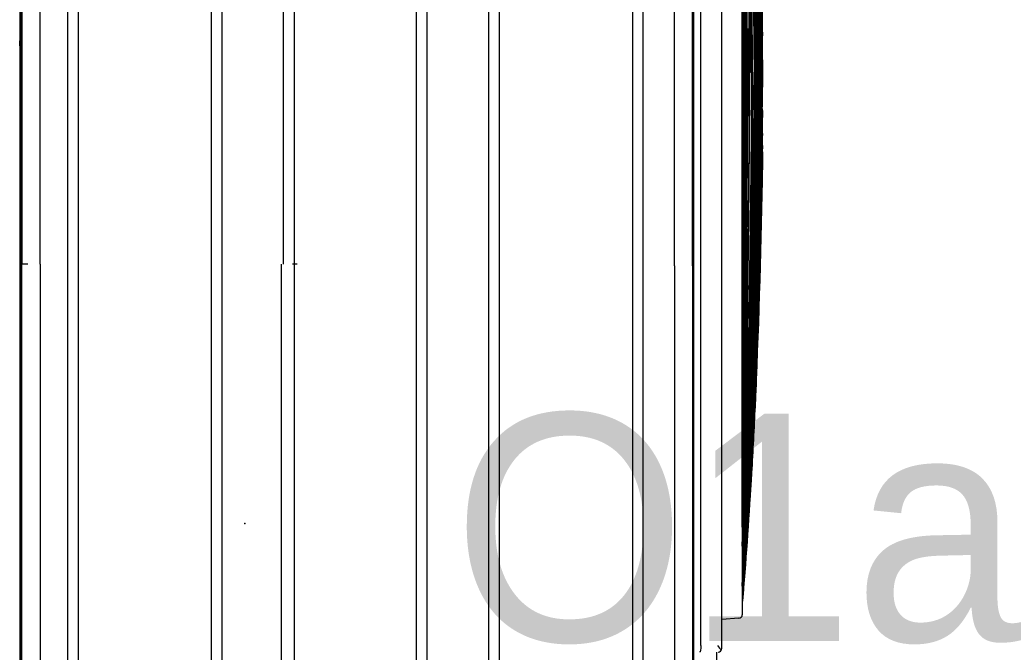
# Model space of a CAD drawing. Header units: millimetres. Extents: x 922208 to 1069538, y -182208 to -99877.
# Tile 66 of 256: x 983327 to 983868, y -173754 to -173406. Entities that reach past the tile are written whole.
import ezdxf

# ---------------------------------------------------------------- set-up
doc = ezdxf.new("R2010")
doc.units = ezdxf.units.MM
doc.header["$MEASUREMENT"] = 0
doc.linetypes.add('HIDDEN', pattern=[20, 10, -10])
doc.layers.add('IS_KLIM_urządzenia', color=3, linetype='Continuous')
doc.layers.add('IS_POWRÓT', color=5, linetype='HIDDEN', lineweight=30)
doc.layers.add('Nowe_220-A Ściany_Nr_pióra__7', color=7, linetype='Continuous', lineweight=13)
doc.layers.add('Nowe_220-A Ściany_Nr_pióra__45', color=7, linetype='Continuous', lineweight=15, true_color=0x40a5ff)
doc.styles.add('STYL_AUTOMATYCZNY_1', font='arial.ttf')

# ---------------------------------------------------------------- blocks, each defined once
blk = doc.blocks.new('parter01')
at = {"layer": 'Nowe_220-A Ściany_Nr_pióra__45', "color": 161, "linetype": 'Continuous', "lineweight": 0, "true_color": 0x40a5ff}
blk.add_line((983726.55073, -113901.8064), (983726.55073, -112550.02068), dxfattribs=at)
at = {"layer": 'Nowe_220-A Ściany_Nr_pióra__7', "color": 7, "linetype": 'Continuous', "lineweight": 0, "insert": (983564.53898, -114064.61289), "char_height": 125, "attachment_point": 7, "style": 'STYL_AUTOMATYCZNY_1'}
blk.add_mtext('\\A1;{\\pql;\\pt0;\\fArial|b0|i0|c238|p0;\\W1.000000;O1a\\fArial|b0|i0|c238|p0;\\W1.000000;\\fArial|b0|i0|c238|p0;\\W1.000000;\\fArial|b0|i0|c238|p0;\\W1.000000;}', dxfattribs=at)
blk = doc.blocks.new('G$CE471A013')
at = {"linetype": 'Continuous'}
for p, q in [((23.598, 37.069), (-66.48, 37.069)), ((-63.211, 37.029), (-21.491, 37.029)), ((-62.823, 37.151), (6.095, 37.151)), ((-21.491, 36.7), (-21.491, 37.034)), ((20.329, 37.029), (-21.491, 37.029)), ((-55.564, 34.525), (12.681, 34.525)), ((12.681, 33.925), (-55.564, 33.925)), ((-53.591, 26.625), (10.708, 26.625)), ((10.708, 26.025), (-53.591, 26.025)), ((-21.491, 22.784), (12.474, 22.784)), ((-21.491, 22.659), (-55.356, 22.659)), ((-21.491, 22.059), (-55.356, 22.059)), ((-21.491, 21.902), (-21.491, 22.171)), ((12.474, 22.059), (-21.491, 22.059)), ((-21.391, 15.359), (-55.356, 15.359)), ((12.474, 15.359), (-21.391, 15.359)), ((-21.391, 14.759), (-55.356, 14.759)), ((12.474, 14.759), (-21.391, 14.759)), ((-53.591, 11.393), (10.708, 11.393)), ((10.708, 10.793), (-53.591, 10.793)), ((-55.564, 3.493), (12.681, 3.493)), ((12.681, 2.893), (-55.564, 2.893)), ((-61.567, 0.144), (18.685, 0.144)), ((-21.391, 0.184), (-59.916, 0.184)), ((-21.391, 0.184), (17.062, 0.184)), ((-0.517, -0.263), (-62.643, -0.263)), ((-0.367, -1.413), (-63.178, -1.413)), ((-2.02, -2.359), (-1.953, -1.413)), ((-0.357, -1.413), (-0.367, -1.413)), ((-0.15, -1.15), (-0.16, -1.15)), ((18.593, -1.15), (-0.15, -1.15)), ((-7.032, -2.545), (-57.042, -2.545)), ((-32.037, -2.644), (-32.037, -2.642)), ((-7.032, -2.545), (-2.219, -2.545)), ((-5.317, -2.545), (-5.317, -2.545))]:
    blk.add_line(p, q, dxfattribs=at)
at = {"linetype": 'Continuous', "extrusion": (0, 0, -1)}
for centre, start in [((0.357, -1.213), 180), ((2.219, -2.345), 184)]:
    blk.add_arc(centre, 0.2, start, 270, dxfattribs=at)
at = {"linetype": 'Continuous'}
for centre, major_axis, ratio, start_param, end_param in [((-33.789, 36.701), (1.086, 0), 0.414214, 1.241354, 1.558544), ((-0.517, -0.199), (0.36, 0), 0.176327, 4.712389, 6.279863), ((-0.517, -1.053), (-0.355, 0.355), 0.176327, 1.745329, 2.532861)]:
    blk.add_ellipse(centre, major_axis=major_axis, ratio=ratio, start_param=start_param, end_param=end_param, dxfattribs=at)
for points, degree in [([(-21.491, 36.025), (-63.136, 36.025)], 1), ([(-21.491, 36.025), (-7.576, 36.025), (6.339, 36.025), (20.254, 36.025)], 3), ([(-21.391, 1.188), (-34.734, 1.188), (-48.077, 1.188), (-61.42, 1.188)], 3), ([(-21.391, 1.188), (-8.082, 1.188), (5.228, 1.188), (18.538, 1.188)], 3), ([(-32.037, -3.003), (-41.686, -2.945), (-51.334, -2.803), (-60.98, -2.546)], 3), ([(-32.037, -2.832), (-41.595, -2.794), (-51.153, -2.706), (-60.71, -2.546)], 3), ([(-32.037, -2.642), (-35.976, -2.636), (-39.916, -2.626), (-43.855, -2.612)], 3), ([(-32.037, -2.832), (-22.479, -2.794), (-12.921, -2.706), (-3.364, -2.546)], 3), ([(-32.037, -2.578), (-32.037, -2.579), (-32.037, -2.581), (-32.037, -2.583)], 3), ([(-32.037, -2.639), (-32.037, -2.64), (-32.037, -2.641), (-32.037, -2.642)], 3), ([(-17.799, -2.785), (-15.415, -2.748), (-13.032, -2.706), (-10.649, -2.657)], 3), ([(-7.721, -2.556), (-7.116, -2.553), (-6.512, -2.549), (-5.907, -2.545)], 3), ([(-7.585, -2.858), (-6.064, -2.768), (-4.543, -2.669), (-3.024, -2.559)], 3), ([(-2.956, -2.552), (-3.001, -2.555), (-3.046, -2.558), (-3.091, -2.561)], 3), ([(-2.956, -2.553), (-3.001, -2.556), (-3.046, -2.559), (-3.091, -2.562)], 3), ([(-2.956, -2.553), (-3.001, -2.556), (-3.046, -2.559), (-3.091, -2.562)], 3), ([(-2.956, -2.554), (-3.001, -2.557), (-3.046, -2.56), (-3.091, -2.563)], 3), ([(-3.09, -2.557), (-3.045, -2.554), (-3, -2.552), (-2.955, -2.549)], 3), ([(-2.955, -2.549), (-3, -2.552), (-3.045, -2.554), (-3.09, -2.557)], 3), ([(-2.957, -2.549), (-3.001, -2.551), (-3.045, -2.553), (-3.089, -2.555)], 3), ([(-2.932, -2.554), (-2.977, -2.557), (-3.022, -2.56), (-3.067, -2.564)], 3), ([(-3.024, -2.56), (-3.024, -2.56), (-3.024, -2.56)], 2), ([(-3.023, -2.559), (-3.023, -2.559), (-3.023, -2.559)], 2), ([(-3.022, -2.55), (-3.022, -2.55), (-3.022, -2.55)], 2), ([(-32.037, -2.772), (-32.861, -2.77), (-33.685, -2.767), (-34.509, -2.764)], 3), ([(-32.037, -2.89), (-32.838, -2.886), (-33.64, -2.882), (-34.441, -2.877)], 3), ([(-32.037, -2.71), (-32.037, -2.711), (-32.037, -2.712), (-32.037, -2.713)], 3), ([(-32.037, -2.772), (-31.213, -2.77), (-30.389, -2.767), (-29.565, -2.764)], 3), ([(-32.037, -2.77), (-32.037, -2.771), (-32.037, -2.772), (-32.037, -2.772)], 3), ([(-32.037, -2.829), (-32.037, -2.83), (-32.037, -2.831), (-32.037, -2.832)], 3), ([(-32.037, -2.89), (-31.236, -2.886), (-30.434, -2.882), (-29.633, -2.877)], 3), ([(-32.037, -2.887), (-32.037, -2.888), (-32.037, -2.889), (-32.037, -2.89)], 3), ([(-32.037, -2.945), (-32.037, -2.945), (-32.037, -2.946), (-32.037, -2.947)], 3), ([(-32.037, -3.001), (-32.037, -3.002), (-32.037, -3.003), (-32.037, -3.003)], 3), ([(-32.037, -3.161), (-32.037, -3.162), (-32.037, -3.162), (-32.037, -3.163)], 3), ([(-32.037, -3.211), (-32.037, -3.211), (-32.037, -3.212), (-32.037, -3.213)], 3), ([(-18.164, -2.749), (-17.391, -2.739), (-16.618, -2.728), (-15.845, -2.717)], 3), ([(-41.256, -3.247), (-38.183, -3.313), (-35.11, -3.36), (-32.037, -3.388)], 3), ([(-40.922, -3.533), (-38.628, -3.589), (-36.333, -3.627), (-34.038, -3.648)], 3), ([(-39.963, -3.342), (-37.321, -3.397), (-34.679, -3.437), (-32.037, -3.462)], 3), ([(-37.196, -3.36), (-35.477, -3.388), (-33.757, -3.41), (-32.037, -3.426)], 3), ([(-34.126, -3.648), (-34.097, -3.648), (-34.067, -3.648), (-34.038, -3.648)], 3), ([(-32.037, -3.306), (-32.719, -3.3), (-33.402, -3.293), (-34.084, -3.286)], 3), ([(-32.037, -3.651), (-32.295, -3.649), (-32.552, -3.648), (-32.81, -3.646)], 3), ([(-32.037, -3.428), (-32.138, -3.427), (-32.24, -3.426), (-32.341, -3.425)], 3), ([(-32.037, -3.637), (-32.128, -3.636), (-32.22, -3.636), (-32.311, -3.635)], 3), ([(-32.037, -3.259), (-32.037, -3.259), (-32.037, -3.26), (-32.037, -3.261)], 3), ([(-25.483, -3.299), (-27.667, -3.338), (-29.852, -3.368), (-32.037, -3.388)], 3), ([(-32.037, -3.304), (-32.037, -3.305), (-32.037, -3.306), (-32.037, -3.306)], 3), ([(-32.037, -3.348), (-32.037, -3.348), (-32.037, -3.349), (-32.037, -3.349)], 3), ([(-32.037, -3.388), (-32.037, -3.389), (-32.037, -3.389), (-32.037, -3.39)], 3), ([(-32.037, -3.426), (-32.037, -3.427), (-32.037, -3.427), (-32.037, -3.428)], 3), ([(-32.037, -3.462), (-32.037, -3.462), (-32.037, -3.463), (-32.037, -3.463)], 3), ([(-32.037, -3.494), (-32.037, -3.495), (-32.037, -3.495), (-32.037, -3.496)], 3), ([(-32.037, -3.525), (-32.037, -3.525), (-32.037, -3.525), (-32.037, -3.526)], 3), ([(-32.037, -3.552), (-32.037, -3.552), (-32.037, -3.553), (-32.037, -3.553)], 3), ([(-32.037, -3.577), (-32.037, -3.577), (-32.037, -3.578), (-32.037, -3.578)], 3), ([(-27.275, -3.582), (-28.862, -3.608), (-30.45, -3.626), (-32.037, -3.636)], 3), ([(-32.037, -3.599), (-32.037, -3.599), (-32.037, -3.6), (-32.037, -3.6)], 3), ([(-28.055, -3.611), (-29.382, -3.629), (-30.71, -3.642), (-32.037, -3.65)], 3), ([(-32.037, -3.619), (-32.037, -3.619), (-32.037, -3.619), (-32.037, -3.619)], 3), ([(-32.037, -3.637), (-31.89, -3.636), (-31.744, -3.635), (-31.597, -3.634)], 3), ([(-32.037, -3.636), (-32.037, -3.636), (-32.037, -3.637), (-32.037, -3.637)], 3), ([(-32.037, -3.651), (-31.405, -3.647), (-30.773, -3.643), (-30.142, -3.637)], 3), ([(-32.037, -3.65), (-32.037, -3.65), (-32.037, -3.65), (-32.037, -3.651)], 3), ([(-19.077, -3.415), (-22.729, -3.537), (-26.382, -3.615), (-30.036, -3.648)], 3), ([(-29.948, -3.648), (-29.977, -3.648), (-30.006, -3.648), (-30.036, -3.648)], 3), ([(-29.948, -3.648), (-28.516, -3.635), (-27.085, -3.615), (-25.654, -3.588)], 3), ([(-18.767, -3.419), (-22.083, -3.533), (-25.4, -3.609), (-28.717, -3.646)], 3), ([(-28.676, -3.646), (-28.69, -3.646), (-28.703, -3.646), (-28.717, -3.646)], 3), ([(-28.676, -3.646), (-27.337, -3.631), (-25.999, -3.61), (-24.66, -3.582)], 3), ([(-28.008, -3.648), (-28.016, -3.648), (-28.023, -3.648), (-28.031, -3.648)], 3), ([(-27.658, -3.652), (-27.662, -3.652), (-27.665, -3.652), (-27.668, -3.652)], 3), ([(-27.551, -3.657), (-27.552, -3.684)], 1), ([(-27.551, -3.657), (-27.238, -3.653), (-26.925, -3.649), (-26.612, -3.645)], 3), ([(-27.551, -3.657), (-27.551, -3.657), (-27.551, -3.657), (-27.551, -3.657)], 3), ([(-27.514, -3.604), (-25.962, -3.58), (-24.41, -3.549), (-22.859, -3.51)], 3)]:
    blk.add_open_spline(points, degree=degree, dxfattribs=at)
for points, knots in [([(-32.037, -3.261), (-36.938, -3.218), (-41.838, -3.138), (-51.533, -2.903), (-56.327, -2.75), (-61.119, -2.546)], [0, 0, 0, 0, 0.505409, 0.505409, 1, 1, 1, 1]), ([(-61.118, -2.551), (-56.329, -2.844), (-51.536, -3.059), (-41.841, -3.378), (-36.939, -3.481), (-32.037, -3.525)], [0, 0, 0, 0, 0.494599, 0.494599, 1, 1, 1, 1]), ([(-32.037, -3.496), (-36.939, -3.451), (-41.841, -3.35), (-51.536, -3.04), (-56.329, -2.832), (-61.118, -2.551)], [0, 0, 0, 0, 0.505401, 0.505401, 1, 1, 1, 1]), ([(-61.118, -2.551), (-56.329, -2.832), (-51.536, -3.039), (-41.841, -3.349), (-36.939, -3.45), (-32.037, -3.494)], [0, 0, 0, 0, 0.494599, 0.494599, 1, 1, 1, 1]), ([(-32.037, -3.553), (-36.94, -3.512), (-41.841, -3.407), (-51.536, -3.079), (-56.33, -2.856), (-61.118, -2.552)], [0, 0, 0, 0, 0.505401, 0.505401, 1, 1, 1, 1]), ([(-32.037, -3.526), (-36.939, -3.483), (-41.841, -3.38), (-51.536, -3.06), (-56.329, -2.845), (-61.118, -2.552)], [0, 0, 0, 0, 0.505401, 0.505401, 1, 1, 1, 1]), ([(-32.037, -3.6), (-36.94, -3.563), (-41.842, -3.457), (-51.537, -3.114), (-56.33, -2.879), (-61.118, -2.553)], [0, 0, 0, 0, 0.505401, 0.505401, 1, 1, 1, 1]), ([(-32.037, -3.578), (-36.94, -3.538), (-41.842, -3.433), (-51.537, -3.097), (-56.33, -2.868), (-61.118, -2.553)], [0, 0, 0, 0, 0.505401, 0.505401, 1, 1, 1, 1]), ([(-32.037, -3.619), (-36.94, -3.585), (-41.843, -3.48), (-51.538, -3.13), (-56.331, -2.889), (-61.118, -2.554)], [0, 0, 0, 0, 0.505401, 0.505401, 1, 1, 1, 1]), ([(-32.037, -3.39), (-36.939, -3.345), (-41.84, -3.252), (-51.533, -2.975), (-56.326, -2.793), (-61.115, -2.549)], [0, 0, 0, 0, 0.505465, 0.505465, 1, 1, 1, 1]), ([(-61.106, -2.549), (-56.319, -2.779), (-51.53, -2.951), (-41.839, -3.214), (-36.938, -3.303), (-32.037, -3.348)], [0, 0, 0, 0, 0.494375, 0.494375, 1, 1, 1, 1]), ([(-32.037, -3.111), (-36.937, -3.076), (-41.838, -3.01), (-51.506, -2.824), (-56.274, -2.704), (-61.042, -2.546)], [0, 0, 0, 0, 0.50677, 0.50677, 1, 1, 1, 1]), ([(-32.037, -3.058), (-36.937, -3.025), (-41.837, -2.966), (-51.506, -2.797), (-56.274, -2.688), (-61.041, -2.545)], [0, 0, 0, 0, 0.506778, 0.506778, 1, 1, 1, 1]), ([(-61.021, -2.546), (-56.261, -2.688), (-51.499, -2.795), (-41.837, -2.964), (-36.937, -3.023), (-32.037, -3.056)], [0, 0, 0, 0, 0.492868, 0.492868, 1, 1, 1, 1]), ([(-32.037, -3.349), (-36.938, -3.305), (-41.839, -3.215), (-51.494, -2.953), (-56.248, -2.782), (-61, -2.554)], [0, 0, 0, 0, 0.507485, 0.507485, 1, 1, 1, 1]), ([(-32.037, -3.213), (-36.938, -3.173), (-41.838, -3.097), (-51.488, -2.878), (-56.237, -2.737), (-60.984, -2.551)], [0, 0, 0, 0, 0.507767, 0.507767, 1, 1, 1, 1]), ([(-60.984, -2.551), (-56.237, -2.736), (-51.488, -2.877), (-41.838, -3.095), (-36.938, -3.17), (-32.037, -3.211)], [0, 0, 0, 0, 0.492233, 0.492233, 1, 1, 1, 1]), ([(-60.984, -2.552), (-56.237, -2.752), (-51.488, -2.903), (-41.839, -3.136), (-36.938, -3.216), (-32.037, -3.259)], [0, 0, 0, 0, 0.492233, 0.492233, 1, 1, 1, 1]), ([(-32.037, -2.947), (-34.87, -2.932), (-37.702, -2.91), (-43.368, -2.851), (-46.201, -2.816), (-51.866, -2.73), (-54.699, -2.68), (-58.666, -2.597), (-59.8, -2.572), (-60.934, -2.546)], [0, 0, 0, 0, 0.294057, 0.294057, 0.58814, 0.58814, 0.882227, 0.882227, 1, 1, 1, 1]), ([(-60.894, -2.547), (-58.354, -2.605), (-55.814, -2.657), (-50.519, -2.751), (-47.764, -2.792), (-42.254, -2.862), (-39.498, -2.891), (-35.174, -2.926), (-33.606, -2.936), (-32.037, -2.945)], [0, 0, 0, 0, 0.264103, 0.264103, 0.550513, 0.550513, 0.836923, 0.836923, 1, 1, 1, 1]), ([(-60.501, -2.547), (-57.467, -2.586), (-54.433, -2.62), (-49.709, -2.664), (-48.019, -2.679), (-42.949, -2.718), (-39.569, -2.739), (-34.805, -2.76), (-33.421, -2.765), (-32.037, -2.77)], [0, 0, 0, 0, 0.319801, 0.319801, 0.497905, 0.497905, 0.854114, 0.854114, 1, 1, 1, 1]), ([(-32.037, -2.713), (-34.859, -2.706), (-37.681, -2.696), (-41.915, -2.677), (-43.326, -2.67), (-47.56, -2.647), (-50.382, -2.629), (-55.564, -2.59), (-57.923, -2.569), (-60.283, -2.546)], [0, 0, 0, 0, 0.299747, 0.299747, 0.449624, 0.449624, 0.749381, 0.749381, 1, 1, 1, 1]), ([(-60.283, -2.546), (-58.036, -2.568), (-55.79, -2.587), (-52.212, -2.614), (-50.88, -2.623), (-46.883, -2.65), (-44.219, -2.664), (-38.89, -2.689), (-36.225, -2.699), (-33.053, -2.707), (-32.545, -2.709), (-32.037, -2.71)], [0, 0, 0, 0, 0.238571, 0.238571, 0.380065, 0.380065, 0.663055, 0.663055, 0.946044, 0.946044, 1, 1, 1, 1]), ([(-32.037, -3.463), (-36.939, -3.418), (-41.84, -3.319), (-51.147, -3.031), (-55.552, -2.852), (-59.955, -2.614)], [0, 0, 0, 0, 0.526489, 0.526489, 1, 1, 1, 1]), ([(-58.091, -2.545), (-55.347, -2.562), (-52.602, -2.575), (-48.884, -2.591), (-47.911, -2.595), (-44.991, -2.607), (-43.045, -2.613), (-39.152, -2.625), (-37.205, -2.63), (-34.185, -2.636), (-33.111, -2.638), (-32.037, -2.639)], [0, 0, 0, 0, 0.31601, 0.31601, 0.42808, 0.42808, 0.652219, 0.652219, 0.876357, 0.876357, 1, 1, 1, 1]), ([(-32.037, -2.583), (-36.954, -2.579), (-41.87, -2.572), (-49.186, -2.558), (-51.586, -2.553), (-53.986, -2.547)], [0, 0, 0, 0, 0.672022, 0.672022, 1, 1, 1, 1]), ([(-32.037, -3.058), (-27.137, -3.025), (-22.236, -2.966), (-12.557, -2.796), (-7.778, -2.688), (-3, -2.544)], [0, 0, 0, 0, 0.506209, 0.506209, 1, 1, 1, 1]), ([(-32.037, -3.111), (-27.136, -3.076), (-22.236, -3.01), (-12.557, -2.824), (-7.778, -2.704), (-3, -2.545)], [0, 0, 0, 0, 0.506209, 0.506209, 1, 1, 1, 1]), ([(-5.983, -2.545), (-8.727, -2.562), (-11.472, -2.575), (-15.189, -2.591), (-16.163, -2.595), (-19.083, -2.607), (-21.029, -2.613), (-24.922, -2.625), (-26.869, -2.63), (-29.889, -2.636), (-30.963, -2.638), (-32.037, -2.639)], [0, 0, 0, 0, 0.31601, 0.31601, 0.42808, 0.42808, 0.652219, 0.652219, 0.876357, 0.876357, 1, 1, 1, 1]), ([(-32.037, -2.578), (-32.037, -2.577), (-32.037, -2.575), (-32.037, -2.569), (-32.037, -2.565), (-32.037, -2.556), (-32.037, -2.551), (-32.037, -2.545)], [0, 0, 0, 0, 0.356764, 0.356764, 0.713527, 0.713527, 1, 1, 1, 1]), ([(-32.037, -3.261), (-27.136, -3.218), (-22.236, -3.138), (-12.541, -2.903), (-7.747, -2.75), (-2.955, -2.546)], [0, 0, 0, 0, 0.505409, 0.505409, 1, 1, 1, 1]), ([(-32.037, -2.947), (-29.204, -2.932), (-26.371, -2.91), (-20.706, -2.851), (-17.873, -2.816), (-12.207, -2.73), (-9.375, -2.68), (-5.408, -2.597), (-4.274, -2.572), (-3.139, -2.546)], [0, 0, 0, 0, 0.294057, 0.294057, 0.58814, 0.58814, 0.882227, 0.882227, 1, 1, 1, 1]), ([(-32.037, -2.713), (-29.215, -2.706), (-26.392, -2.696), (-22.159, -2.677), (-20.748, -2.67), (-16.514, -2.647), (-13.692, -2.629), (-8.513, -2.59), (-6.157, -2.569), (-3.8, -2.546)], [0, 0, 0, 0, 0.299848, 0.299848, 0.449777, 0.449777, 0.749636, 0.749636, 1, 1, 1, 1]), ([(-3.791, -2.546), (-6.037, -2.568), (-8.284, -2.587), (-11.862, -2.614), (-13.194, -2.623), (-17.191, -2.65), (-19.855, -2.664), (-25.184, -2.689), (-27.848, -2.699), (-31.021, -2.707), (-31.529, -2.709), (-32.037, -2.71)], [0, 0, 0, 0, 0.238571, 0.238571, 0.380065, 0.380065, 0.663055, 0.663055, 0.946044, 0.946044, 1, 1, 1, 1]), ([(-3.18, -2.547), (-5.72, -2.605), (-8.26, -2.657), (-13.555, -2.751), (-16.31, -2.792), (-21.82, -2.862), (-24.575, -2.891), (-28.899, -2.926), (-30.468, -2.936), (-32.037, -2.945)], [0, 0, 0, 0, 0.264103, 0.264103, 0.550513, 0.550513, 0.836923, 0.836923, 1, 1, 1, 1]), ([(-3.573, -2.547), (-6.607, -2.586), (-9.641, -2.62), (-14.365, -2.664), (-16.055, -2.679), (-21.125, -2.718), (-24.504, -2.739), (-29.268, -2.76), (-30.653, -2.765), (-32.037, -2.77)], [0, 0, 0, 0, 0.319801, 0.319801, 0.497905, 0.497905, 0.854114, 0.854114, 1, 1, 1, 1]), ([(-32.037, -2.583), (-27.12, -2.579), (-22.204, -2.572), (-14.887, -2.558), (-12.488, -2.553), (-10.088, -2.547)], [0, 0, 0, 0, 0.672022, 0.672022, 1, 1, 1, 1]), ([(-32.037, -3.39), (-27.135, -3.345), (-22.234, -3.252), (-12.541, -2.975), (-7.748, -2.793), (-2.959, -2.549)], [0, 0, 0, 0, 0.505465, 0.505465, 1, 1, 1, 1]), ([(-2.968, -2.549), (-7.755, -2.779), (-12.544, -2.951), (-22.235, -3.214), (-27.136, -3.303), (-32.037, -3.348)], [0, 0, 0, 0, 0.494375, 0.494375, 1, 1, 1, 1]), ([(-32.037, -3.463), (-27.135, -3.418), (-22.234, -3.319), (-12.539, -3.019), (-7.745, -2.82), (-2.955, -2.55)], [0, 0, 0, 0, 0.505401, 0.505401, 1, 1, 1, 1]), ([(-2.955, -2.55), (-7.745, -2.819), (-12.539, -3.018), (-22.234, -3.318), (-27.135, -3.416), (-32.037, -3.462)], [0, 0, 0, 0, 0.494599, 0.494599, 1, 1, 1, 1]), ([(-32.037, -3.306), (-27.136, -3.263), (-22.235, -3.177), (-12.563, -2.928), (-7.792, -2.766), (-3.023, -2.55)], [0, 0, 0, 0, 0.506586, 0.506586, 1, 1, 1, 1]), ([(-2.956, -2.551), (-7.745, -2.844), (-12.538, -3.059), (-22.233, -3.378), (-27.134, -3.481), (-32.037, -3.525)], [0, 0, 0, 0, 0.494599, 0.494599, 1, 1, 1, 1]), ([(-32.037, -3.496), (-27.135, -3.451), (-22.233, -3.35), (-12.538, -3.04), (-7.745, -2.832), (-2.956, -2.551)], [0, 0, 0, 0, 0.505401, 0.505401, 1, 1, 1, 1]), ([(-2.956, -2.551), (-7.745, -2.832), (-12.538, -3.039), (-22.233, -3.349), (-27.135, -3.45), (-32.037, -3.494)], [0, 0, 0, 0, 0.494599, 0.494599, 1, 1, 1, 1]), ([(-32.037, -3.213), (-27.136, -3.173), (-22.236, -3.097), (-12.586, -2.878), (-7.837, -2.737), (-3.09, -2.551)], [0, 0, 0, 0, 0.507767, 0.507767, 1, 1, 1, 1]), ([(-3.09, -2.551), (-7.837, -2.736), (-12.586, -2.877), (-22.236, -3.095), (-27.136, -3.17), (-32.037, -3.211)], [0, 0, 0, 0, 0.492233, 0.492233, 1, 1, 1, 1]), ([(-32.037, -3.553), (-27.134, -3.512), (-22.232, -3.407), (-12.537, -3.079), (-7.744, -2.856), (-2.956, -2.552)], [0, 0, 0, 0, 0.505401, 0.505401, 1, 1, 1, 1]), ([(-32.037, -3.526), (-27.134, -3.483), (-22.233, -3.38), (-12.538, -3.06), (-7.745, -2.845), (-2.956, -2.552)], [0, 0, 0, 0, 0.505401, 0.505401, 1, 1, 1, 1]), ([(-3.09, -2.552), (-7.837, -2.752), (-12.586, -2.903), (-22.235, -3.136), (-27.136, -3.216), (-32.037, -3.259)], [0, 0, 0, 0, 0.492233, 0.492233, 1, 1, 1, 1]), ([(-32.037, -3.6), (-27.134, -3.563), (-22.232, -3.457), (-12.536, -3.114), (-7.744, -2.879), (-2.956, -2.553)], [0, 0, 0, 0, 0.505401, 0.505401, 1, 1, 1, 1]), ([(-32.037, -3.578), (-27.134, -3.538), (-22.232, -3.433), (-12.537, -3.097), (-7.744, -2.868), (-2.956, -2.553)], [0, 0, 0, 0, 0.505401, 0.505401, 1, 1, 1, 1]), ([(-32.037, -3.619), (-27.134, -3.585), (-22.231, -3.48), (-12.536, -3.13), (-7.743, -2.889), (-2.956, -2.554)], [0, 0, 0, 0, 0.505401, 0.505401, 1, 1, 1, 1]), ([(-32.037, -3.349), (-27.136, -3.305), (-22.235, -3.215), (-12.58, -2.953), (-7.826, -2.782), (-3.074, -2.554)], [0, 0, 0, 0, 0.507485, 0.507485, 1, 1, 1, 1]), ([(-32.037, -2.639), (-32.037, -2.639), (-32.037, -2.637), (-32.037, -2.631), (-32.037, -2.627), (-32.037, -2.616), (-32.037, -2.61), (-32.037, -2.596), (-32.037, -2.589), (-32.037, -2.578), (-32.037, -2.576), (-32.037, -2.573)], [0, 0, 0, 0, 0.231562, 0.231562, 0.463124, 0.463124, 0.694686, 0.694686, 0.926248, 0.926248, 1, 1, 1, 1]), ([(-32.037, -2.642), (-27.827, -2.636), (-23.617, -2.625), (-18.87, -2.608), (-18.334, -2.606), (-17.797, -2.604)], [0, 0, 0, 0, 0.886937, 0.886937, 1, 1, 1, 1]), ([(-32.037, -2.71), (-32.037, -2.709), (-32.037, -2.708), (-32.037, -2.702), (-32.037, -2.697), (-32.037, -2.687), (-32.037, -2.68), (-32.037, -2.667), (-32.037, -2.659), (-32.037, -2.649), (-32.037, -2.646), (-32.037, -2.644)], [0, 0, 0, 0, 0.231495, 0.231495, 0.46299, 0.46299, 0.694485, 0.694485, 0.925981, 0.925981, 1, 1, 1, 1]), ([(-32.037, -2.77), (-32.037, -2.769), (-32.037, -2.767), (-32.037, -2.761), (-32.037, -2.757), (-32.037, -2.747), (-32.037, -2.74), (-32.037, -2.726), (-32.037, -2.719), (-32.037, -2.709), (-32.037, -2.706), (-32.037, -2.704)], [0, 0, 0, 0, 0.231403, 0.231403, 0.462805, 0.462805, 0.694209, 0.694209, 0.925613, 0.925613, 1, 1, 1, 1]), ([(-27.658, -3.652), (-23.484, -3.601), (-19.311, -3.485), (-11.533, -3.146), (-7.927, -2.937), (-4.325, -2.664)], [0, 0, 0, 0, 0.536112, 0.536112, 1, 1, 1, 1]), ([(-14.972, -3.306), (-14.541, -3.287), (-12.888, -3.21), (-8.993, -3.004), (-5.532, -2.766), (-3.295, -2.585)], [0, 0, 0, 0, 0.110637, 0.424462, 1, 1, 1, 1]), ([(-9.673, -2.62), (-8.285, -2.605), (-6.897, -2.589), (-4.826, -2.563), (-4.143, -2.554), (-3.459, -2.545)], [0, 0, 0, 0, 0.670073, 0.670073, 1, 1, 1, 1]), ([(-5.313, -2.545), (-5.321, -2.545), (-5.314, -2.545), (-5.258, -2.545), (-5.187, -2.545), (-4.997, -2.545), (-4.879, -2.545), (-4.754, -2.545)], [0, 0, 0, 0, 0.244899, 0.244899, 0.62245, 0.62245, 1, 1, 1, 1]), ([(-57.423, -2.786), (-53.865, -2.995), (-50.304, -3.157), (-41.842, -3.456), (-36.94, -3.562), (-32.037, -3.599)], [0, 0, 0, 0, 0.420951, 0.420951, 1, 1, 1, 1]), ([(-56.809, -2.838), (-53.456, -3.04), (-50.1, -3.198), (-41.843, -3.499), (-36.94, -3.605), (-32.037, -3.636)], [0, 0, 0, 0, 0.406561, 0.406561, 1, 1, 1, 1]), ([(-56.729, -2.835), (-53.402, -3.029), (-50.073, -3.182), (-41.843, -3.479), (-36.94, -3.585), (-32.037, -3.619)], [0, 0, 0, 0, 0.40464, 0.40464, 1, 1, 1, 1]), ([(-34.126, -3.648), (-38.681, -3.606), (-43.236, -3.494), (-50.098, -3.221), (-52.408, -3.111), (-54.717, -2.979)], [0, 0, 0, 0, 0.663309, 0.663309, 1, 1, 1, 1]), ([(-51.456, -3.137), (-49.886, -3.212), (-48.315, -3.278), (-41.843, -3.518), (-36.941, -3.623), (-32.037, -3.65)], [0, 0, 0, 0, 0.242783, 0.242783, 1, 1, 1, 1]), ([(-48.23, -3.208), (-47.734, -3.227), (-47.238, -3.245), (-41.842, -3.432), (-36.94, -3.537), (-32.037, -3.577)], [0, 0, 0, 0, 0.091941, 0.091941, 1, 1, 1, 1]), ([(-32.037, -3.428), (-27.135, -3.382), (-22.234, -3.286), (-13.64, -3.03), (-9.947, -2.892), (-6.255, -2.716)], [0, 0, 0, 0, 0.570136, 0.570136, 1, 1, 1, 1]), ([(-6.837, -2.743), (-10.335, -2.905), (-13.834, -3.035), (-22.234, -3.285), (-27.135, -3.381), (-32.037, -3.426)], [0, 0, 0, 0, 0.416676, 0.416676, 1, 1, 1, 1]), ([(-32.037, -2.829), (-32.037, -2.828), (-32.037, -2.827), (-32.037, -2.821), (-32.037, -2.816), (-32.037, -2.806), (-32.037, -2.799), (-32.037, -2.786), (-32.037, -2.778), (-32.037, -2.768), (-32.037, -2.765), (-32.037, -2.763)], [0, 0, 0, 0, 0.231285, 0.231285, 0.46257, 0.46257, 0.693856, 0.693856, 0.925144, 0.925144, 1, 1, 1, 1]), ([(-32.037, -2.887), (-32.037, -2.887), (-32.037, -2.885), (-32.037, -2.879), (-32.037, -2.875), (-32.037, -2.864), (-32.037, -2.858), (-32.037, -2.844), (-32.037, -2.836), (-32.037, -2.826), (-32.037, -2.824), (-32.037, -2.821)], [0, 0, 0, 0, 0.231142, 0.231142, 0.462283, 0.462283, 0.693426, 0.693426, 0.924571, 0.924571, 1, 1, 1, 1]), ([(-7.345, -2.835), (-10.672, -3.029), (-14.001, -3.182), (-22.231, -3.479), (-27.134, -3.585), (-32.037, -3.619)], [0, 0, 0, 0, 0.40464, 0.40464, 1, 1, 1, 1]), ([(-32.037, -2.945), (-32.037, -2.944), (-32.037, -2.942), (-32.037, -2.936), (-32.037, -2.932), (-32.037, -2.922), (-32.037, -2.915), (-32.037, -2.902), (-32.037, -2.894), (-32.037, -2.884), (-32.037, -2.881), (-32.037, -2.878)], [0, 0, 0, 0, 0.230972, 0.230972, 0.461944, 0.461944, 0.692918, 0.692918, 0.923895, 0.923895, 1, 1, 1, 1]), ([(-32.037, -3.001), (-32.037, -3), (-32.037, -2.999), (-32.037, -2.993), (-32.037, -2.988), (-32.037, -2.978), (-32.037, -2.972), (-32.037, -2.958), (-32.037, -2.95), (-32.037, -2.94), (-32.037, -2.937), (-32.037, -2.935)], [0, 0, 0, 0, 0.230777, 0.230777, 0.461553, 0.461553, 0.692332, 0.692332, 0.923115, 0.923115, 1, 1, 1, 1]), ([(-9.543, -2.946), (-12.138, -3.08), (-14.734, -3.191), (-22.232, -3.456), (-27.134, -3.562), (-32.037, -3.599)], [0, 0, 0, 0, 0.346419, 0.346419, 1, 1, 1, 1]), ([(-9.972, -2.955), (-12.425, -3.076), (-14.878, -3.177), (-22.232, -3.432), (-27.134, -3.537), (-32.037, -3.577)], [0, 0, 0, 0, 0.333694, 0.333694, 1, 1, 1, 1]), ([(-32.037, -3.109), (-32.037, -3.109), (-32.037, -3.107), (-32.037, -3.101), (-32.037, -3.097), (-32.037, -3.087), (-32.037, -3.081), (-32.037, -3.075)], [0, 0, 0, 0, 0.343869, 0.343869, 0.687737, 0.687737, 1, 1, 1, 1]), ([(-5.622, -2.755), (-8.854, -2.983), (-12.09, -3.161), (-19.56, -3.48), (-23.795, -3.596), (-28.031, -3.648)], [0, 0, 0, 0, 0.433408, 0.433408, 1, 1, 1, 1]), ([(-28.008, -3.648), (-23.776, -3.596), (-19.545, -3.48), (-12.084, -3.161), (-8.854, -2.983), (-5.627, -2.756)], [0, 0, 0, 0, 0.566773, 0.566773, 1, 1, 1, 1]), ([(-27.801, -3.592), (-24.31, -3.54), (-20.82, -3.45), (-15.12, -3.241), (-12.91, -3.145), (-10.701, -3.031)], [0, 0, 0, 0, 0.612154, 0.612154, 1, 1, 1, 1]), ([(-5.027, -2.716), (-8.397, -2.964), (-11.771, -3.156), (-19.318, -3.484), (-23.493, -3.6), (-27.668, -3.652)], [0, 0, 0, 0, 0.447256, 0.447256, 1, 1, 1, 1]), ([(-21.707, -3.479), (-20.248, -3.439), (-18.789, -3.392), (-15.054, -3.254), (-12.779, -3.153), (-10.505, -3.032)], [0, 0, 0, 0, 0.390602, 0.390602, 1, 1, 1, 1])]:
    blk.add_open_spline(points, degree=3, knots=knots, dxfattribs=at)
blk.add_point((-7.241, 24.777), dxfattribs=at)

msp = doc.modelspace()

# ---------------------------------------------------------------- block references
at = {"layer": 'IS_POWRÓT', "color": 27, "linetype": 'ByBlock', "lineweight": 30}
msp.add_blockref('parter01', (0, -59685.16), dxfattribs=at)

# ---------------------------------------------------------------- next in the draw order: block references
at = {"layer": 'IS_KLIM_urządzenia', "xscale": -10, "yscale": 10, "zscale": 10, "rotation": 90}
msp.add_blockref('G$CE471A013', (983698.71, -173755.64), dxfattribs=at)

doc.saveas('drawing.dxf')
